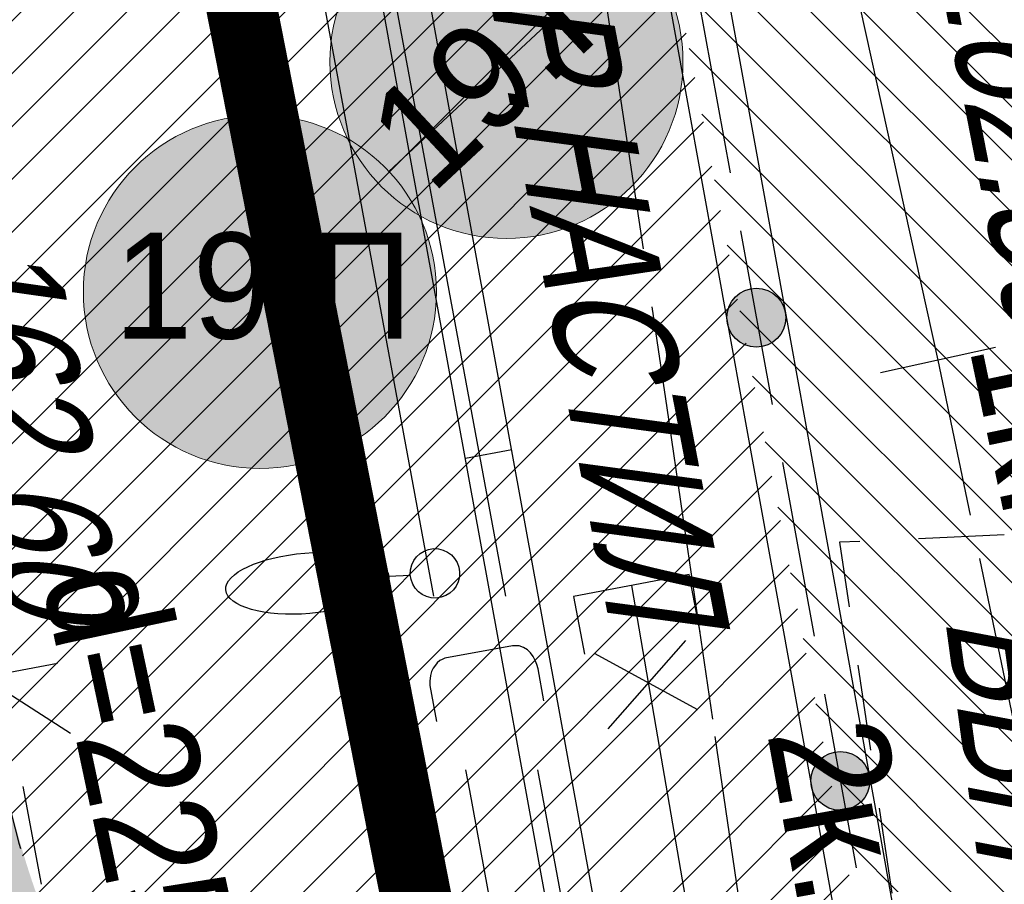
# Model space of a CAD drawing. Header units: millimetres. Extents: x 4385 to 11928, y 17253 to 36963.
# Tile 63 of 256: x 5873 to 5881, y 18497 to 18504. Entities that reach past the tile are written whole.
import ezdxf
from ezdxf.enums import TextEntityAlignment as Align

# ---------------------------------------------------------------- set-up
doc = ezdxf.new("R2010")
doc.units = ezdxf.units.MM
for name, pattern in [('CENTER', [50.800000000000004, 31.75, -6.35, 6.35, -6.35]), ('ГП_Ботаническая_1 и 2 этап$0$ACAD_ISO04W100', [30, 24, -3, 0, -3]), ('ГП_Ботаническая_1 и 2 этап$0$CENTER', [50.800000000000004, 31.75, -6.35, 6.35, -6.35])]:
    doc.linetypes.add(name, pattern=pattern)
for name, color, linetype, lineweight in [('Геоподоснова_34179-21 от 9.08.21$0$Водосток', 7, 'Continuous', 25), ('Геоподоснова_34179-21 от 9.08.21$0$Газопровод', 7, 'Continuous', 25), ('Геоподоснова_34179-21 от 9.08.21$0$Горизонтали', 7, 'Continuous', 25), ('Геоподоснова_34179-21 от 9.08.21$0$Граница улицы', 7, 'Continuous', 25), ('Геоподоснова_34179-21 от 9.08.21$0$Кабель Мосэнерго', 7, 'Continuous', 25), ('Геоподоснова_34179-21 от 9.08.21$0$Канализация самотёчная', 7, 'Continuous', 25), ('Геоподоснова_34179-21 от 9.08.21$0$Ограды', 7, 'Continuous', 25), ('Геоподоснова_34179-21 от 9.08.21$0$Отдельно стоящее дерево', 7, 'Continuous', 25), ('Геоподоснова_34179-21 от 9.08.21$0$Пояснительные подписи', 7, 'Continuous', 25), ('Геоподоснова_34179-21 от 9.08.21$0$Топографические объекты', 7, 'Continuous', 25), ('ГП_Ботаническая_1 и 2 этап$0$ГП_здан_проект_оси', 50, 'ГП_Ботаническая_1 и 2 этап$0$ACAD_ISO04W100', 15), ('ГП_здан_проект_оси', 50, 'CENTER', 0)]:
    doc.layers.add(name, color=color, linetype=linetype, lineweight=lineweight)
for name, color, linetype, lineweight, true_color, transparency in [('ГП_Ботаническая_1 и 2 этап$0$ГП_здан_проект_оси_фон', 7, 'ГП_Ботаническая_1 и 2 этап$0$CENTER', 15, 0xffffff, 0.2), ('ГП_дороги_штриховка_сущ', 7, 'Continuous', 0, 0xc8d0d0, 0.6), ('ГП_здан_проект_оси_фон', 7, 'CENTER', 15, 0xffffff, 0.2), ('ГП_озел_штриховка_сущ', 7, 'Continuous', 0, 0x829556, 0.6), ('ГП_тротуары_штриховка_сущ', 7, 'Continuous', 0, 0xba8573, 0.6)]:
    doc.layers.add(name, color=color, linetype=linetype, lineweight=lineweight, true_color=true_color, transparency=transparency)
doc.layers.add('ГП_граница_аренд_зем_500', color=7, linetype='Continuous', true_color=0x000000)
doc.styles.add('GENERATED_STYLE_1', font='GOTHIC.TTF')
doc.styles.add('Геоподоснова_34179-21 от 9.08.21$0$Style-RUSSIAN_1251', font='RUSSIAN_1251.shx')
doc.styles.add('Геоподоснова_34179-21 от 9.08.21$0$Style-RUSSIAN_1251 I 0.00000', font='RUSSIAN_1251.shx')
doc.styles.add('Геоподоснова_34179-21 от 9.08.21$0$Style-RUSSIAN_1251 I 0.32289', font='RUSSIAN_1251.shx', dxfattribs={"oblique": 18.5})
doc.styles.add('ГП_Ботаническая_1 и 2 этап$0$GENERATED_STYLE_1', font='GOTHIC.TTF')
pattern_1 = [(45, (0, 0), (-0.2245064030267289, 0.2245064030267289), [])]

# ---------------------------------------------------------------- blocks, each defined once
blk = doc.blocks.new('ОСИ номера')
at = {"layer": 'ГП_здан_проект_оси_фон', "linetype": 'Continuous', "ltscale": 0.4}
h = blk.add_hatch(color=256, dxfattribs=at)
h.dxf.hatch_style = 1
edge = h.paths.add_edge_path()
edge.add_arc((0, 0), 1.5, 0, 360)
at = {"layer": 'ГП_здан_проект_оси', "linetype": 'Continuous'}
blk.add_circle((0, 0), 1.5, dxfattribs=at)
at = {"layer": 'ГП_здан_проект_оси', "linetype": 'Continuous', "style": 'GENERATED_STYLE_1', "width": 0.8}
blk.add_attdef('№ДОМА', text='', height=0.9000000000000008, rotation=0.0001692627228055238, dxfattribs=at).set_placement((0.02687147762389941, 0.05340087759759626), align=Align.MIDDLE_CENTER)
blk = doc.blocks.new('Геоподоснова_34179-21 от 9.08.21$0$DEREVO_107')
at = {"layer": 'Геоподоснова_34179-21 от 9.08.21$0$Отдельно стоящее дерево', "color": 7, "linetype": 'Continuous', "lineweight": 25, "flags": 128}
blk.add_lwpolyline([(-0.006736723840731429, 0.2100086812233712), (-0.006719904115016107, 0.3934017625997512)], dxfattribs=at)
at = {"layer": 'Геоподоснова_34179-21 от 9.08.21$0$Отдельно стоящее дерево', "color": 7, "linetype": 'Continuous', "lineweight": 25}
blk.add_arc((-3.637978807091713e-12, 0), 0.2100000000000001, 0, 359.999994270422, dxfattribs=at)
blk.add_ellipse((-0.02549999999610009, 1.08799999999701), major_axis=(-0.01850000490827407, 0.6949999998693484), ratio=0.3698286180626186, dxfattribs=at)
blk = doc.blocks.new('Геоподоснова_34179-21 от 9.08.21$0$msdElementTypeLineString_55')
at = {"layer": 'Геоподоснова_34179-21 от 9.08.21$0$Граница улицы', "color": 7, "linetype": 'Continuous', "lineweight": 25, "flags": 128}
blk.add_lwpolyline([(0.3917953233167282, 6.22079402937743), (0.458208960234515, 5.898231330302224), (0.5527190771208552, 5.531664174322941), (0.5669617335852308, 5.486020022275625)], dxfattribs=at)
blk = doc.blocks.new('Геоподоснова_34179-21 от 9.08.21$0$msdElementTypeLineString_115')
at = {"layer": 'Геоподоснова_34179-21 от 9.08.21$0$Ограды', "color": 7, "linetype": 'Continuous', "lineweight": 25}
for p, q in [((5.279712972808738, 12.44124462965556), (4.561339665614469, 16.37620838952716)), ((4.886216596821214, 12.36940729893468), (4.167843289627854, 16.30437105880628)), ((5.998086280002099, 8.506280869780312), (5.279712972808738, 12.44124462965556)), ((5.604589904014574, 8.43444353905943), (4.886216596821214, 12.36940729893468)), ((5.872370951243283, 9.194899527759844), (5.478874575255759, 9.123062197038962)), ((6.716459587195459, 4.571317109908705), (5.998086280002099, 8.506280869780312)), ((6.322963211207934, 4.499479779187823), (5.604589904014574, 8.43444353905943))]:
    blk.add_line(p, q, dxfattribs=at)
blk = doc.blocks.new('Геоподоснова_34179-21 от 9.08.21$0$msdElementTypeShape_4')
at = {"layer": 'Геоподоснова_34179-21 от 9.08.21$0$Топографические объекты', "color": 7, "linetype": 'Continuous', "lineweight": 25}
for p, q in [((1.401806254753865, 6.331185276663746), (0.6736507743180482, 6.297501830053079)), ((2.657414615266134, 5.005868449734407), (2.559569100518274, 5.728205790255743)), ((0.157138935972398, 5.222508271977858), (0.2650157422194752, 4.501600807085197)), ((2.822375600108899, 3.788056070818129), (2.724530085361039, 4.510393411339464)), ((0.3390120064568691, 4.007106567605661), (0.4468888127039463, 3.286199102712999)), ((2.987336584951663, 2.570243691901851), (2.889491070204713, 3.292581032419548)), ((0.5208850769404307, 2.791704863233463), (0.6287618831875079, 2.070797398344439)), ((3.152297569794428, 1.352431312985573), (3.054452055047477, 2.07476865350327)), ((0.7027581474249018, 1.576303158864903), (0.810634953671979, 0.8553956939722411)), ((0.8846312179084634, 0.3609014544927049), (0.938569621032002, 0.0004477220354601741)), ((1.789737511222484, 0.1514991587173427), (2.507457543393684, 0.2788684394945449)), ((0.938569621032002, 0.0004477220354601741), (1.297429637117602, 0.06413236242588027))]:
    blk.add_line(p, q, dxfattribs=at)
at = {"layer": 'Геоподоснова_34179-21 от 9.08.21$0$Топографические объекты', "color": 7, "linetype": 'Continuous', "lineweight": 25, "flags": 128}
for points in [[(2.49245363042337, 6.223680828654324), (2.471190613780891, 6.380653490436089), (1.901272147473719, 6.354289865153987)], [(0.1741848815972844, 6.274397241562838), (0.0009332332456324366, 6.266382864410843), (0.08314267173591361, 5.717002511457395)], [(2.999765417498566, 0.3662352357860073), (3.279168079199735, 0.4158190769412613), (3.219413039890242, 0.8569562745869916)]]:
    blk.add_lwpolyline(points, dxfattribs=at)
blk = doc.blocks.new('Геоподоснова_34179-21 от 9.08.21$0$msdElementTypeLineString_118')
at = {"layer": 'Геоподоснова_34179-21 от 9.08.21$0$Ограды', "linetype": 'Continuous', "lineweight": 25}
h = blk.add_hatch(color=7, dxfattribs=at)
edge = h.paths.add_edge_path()
edge.add_arc((32.7640148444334, 10.71038541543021), 0.2500000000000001, 0, 360)
h = blk.add_hatch(color=7, dxfattribs=at)
edge = h.paths.add_edge_path()
edge.add_arc((33.47779860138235, 6.77458654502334), 0.2500000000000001, 0, 360)
at = {"layer": 'Геоподоснова_34179-21 от 9.08.21$0$Ограды', "color": 7, "linetype": 'Continuous', "lineweight": 25}
for p, q in [((32.27328851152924, 13.41624713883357), (32.54095742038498, 11.94032256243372)), ((32.5182041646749, 13.46676839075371), (32.69665010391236, 12.48281867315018)), ((32.02837285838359, 13.36572588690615), (32.20681879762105, 12.38177616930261)), ((32.69665010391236, 12.48281867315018), (32.87509604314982, 11.49886895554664)), ((32.20681879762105, 12.38177616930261), (32.38526473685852, 11.39782645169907)), ((32.87509604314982, 11.49886895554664), (33.05354198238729, 10.5149192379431)), ((32.38526473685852, 11.39782645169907), (32.56371067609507, 10.41387673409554)), ((32.63018039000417, 11.44834770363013), (32.89784929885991, 9.972423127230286)), ((33.05354198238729, 10.5149192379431), (33.23198792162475, 9.530969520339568)), ((32.56371067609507, 10.41387673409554), (32.74215661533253, 9.429927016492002)), ((32.98707226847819, 9.480448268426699), (33.25474117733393, 8.00452369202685)), ((33.23198792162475, 9.530969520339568), (33.4104338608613, 8.547019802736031)), ((32.74215661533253, 9.429927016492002), (32.92060255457, 8.445977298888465)), ((33.4104338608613, 8.547019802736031), (33.58887980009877, 7.563070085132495)), ((32.92060255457, 8.445977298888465), (33.09904849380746, 7.462027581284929)), ((33.58887980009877, 7.563070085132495), (33.76732573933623, 6.579120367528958)), ((33.09904849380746, 7.462027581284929), (33.27749443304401, 6.478077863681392)), ((33.34396414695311, 7.512548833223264), (33.61163305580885, 6.036624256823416)), ((33.76732573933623, 6.579120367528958), (33.94577167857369, 5.595170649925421)), ((33.27749443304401, 6.478077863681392), (33.45594037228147, 5.494128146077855))]:
    blk.add_line(p, q, dxfattribs=at)
for centre in [(32.7640148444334, 10.71038541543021), (32.7640148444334, 10.71038541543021), (33.47779860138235, 6.77458654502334), (33.47779860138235, 6.77458654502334)]:
    blk.add_circle(centre, 0.2500000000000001, dxfattribs=at)
blk = doc.blocks.new('Геоподоснова_34179-21 от 9.08.21$0$msdElementTypeLineString_186')
at = {"layer": 'Геоподоснова_34179-21 от 9.08.21$0$Водосток', "color": 30, "linetype": 'Continuous', "lineweight": 25}
blk.add_line((0.0005033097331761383, 55.46805487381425), (1.557829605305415, 47.0502427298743), dxfattribs=at)
blk = doc.blocks.new('Геоподоснова_34179-21 от 9.08.21$0$msdElementTypeLineString_187')
at = {"layer": 'Геоподоснова_34179-21 от 9.08.21$0$Водосток', "color": 30, "linetype": 'Continuous', "lineweight": 25}
blk.add_line((0.0001218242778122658, 55.30840858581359), (1.533607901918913, 47.01945991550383), dxfattribs=at)
blk = doc.blocks.new('Геоподоснова_34179-21 от 9.08.21$0$msdElementTypeMultiLine_31')
at = {"layer": 'Геоподоснова_34179-21 от 9.08.21$0$Водосток', "color": 30, "linetype": 'Continuous', "lineweight": 25}
for name, p in [('Геоподоснова_34179-21 от 9.08.21$0$msdElementTypeLineString_186', (0.7600000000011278, 0.4510000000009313)), ('Геоподоснова_34179-21 от 9.08.21$0$msdElementTypeLineString_187', (0.1739999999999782, 0.4819999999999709))]:
    blk.add_blockref(name, p, dxfattribs=at)
blk = doc.blocks.new('Геоподоснова_34179-21 от 9.08.21$0$ZAGLUS')
at = {"layer": 'Геоподоснова_34179-21 от 9.08.21$0$Газопровод', "color": 16, "linetype": 'Continuous', "lineweight": 25, "flags": 128}
blk.add_lwpolyline([(0.4999522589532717, -0.499508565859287), (0.4997304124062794, 0.0002218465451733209), (-0.5007130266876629, -3.61820166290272e-05), (-0.5004911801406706, -0.4997665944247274)], dxfattribs=at)
blk = doc.blocks.new('Геоподоснова_34179-21 от 9.08.21$0$msdElementTypeLineString_195')
at = {"layer": 'Геоподоснова_34179-21 от 9.08.21$0$Канализация самотёчная', "color": 16, "linetype": 'Continuous', "lineweight": 25}
for p, q in [((1.118599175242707e-05, 3.134999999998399), (0.1574980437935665, 2.304410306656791)), ((0.4369321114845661, 0.8306679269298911), (0.5944189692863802, 7.823358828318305e-05))]:
    blk.add_line(p, q, dxfattribs=at)
blk = doc.blocks.new('Геоподоснова_34179-21 от 9.08.21$0$msdElementTypeLineString_196')
at = {"layer": 'Геоподоснова_34179-21 от 9.08.21$0$Канализация самотёчная', "color": 16, "linetype": 'Continuous', "lineweight": 25}
for p, q in [((1.237551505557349, 2.381346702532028), (0.2643829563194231, 2.196825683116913)), ((0.6112036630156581, 2.262585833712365), (1.349430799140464, 1.79129246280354)), ((0.8451418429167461, 2.113236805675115), (0.3761287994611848, 1.607475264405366))]:
    blk.add_line(p, q, dxfattribs=at)
blk = doc.blocks.new('Геоподоснова_34179-21 от 9.08.21$0$msdElementTypeMultiLine_37')
at = {"layer": 'Геоподоснова_34179-21 от 9.08.21$0$Канализация самотёчная', "color": 16, "linetype": 'Continuous', "lineweight": 25}
for name, p in [('Геоподоснова_34179-21 от 9.08.21$0$msdElementTypeLineString_195', (0.5060000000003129, 0.5060000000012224)), ('Геоподоснова_34179-21 от 9.08.21$0$msdElementTypeLineString_196', (0, 0))]:
    blk.add_blockref(name, p, dxfattribs=at)
blk = doc.blocks.new('Геоподоснова_34179-21 от 9.08.21$0$msdElementTypeLineString_197')
at = {"layer": 'Геоподоснова_34179-21 от 9.08.21$0$Газопровод', "color": 1, "linetype": 'Continuous', "lineweight": 25}
for p, q in [((0.8667466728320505, 1.327382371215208), (0.2054681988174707, 0.5764257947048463)), ((0.9704205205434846, 0.7364037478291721), (0.09331911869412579, 1.216680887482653))]:
    blk.add_line(p, q, dxfattribs=at)
blk = doc.blocks.new('Геоподоснова_34179-21 от 9.08.21$0$msdElementTypeLineString_198')
at = {"layer": 'Геоподоснова_34179-21 от 9.08.21$0$Газопровод', "color": 16, "linetype": 'Continuous', "lineweight": 25}
blk.add_line((0.5, 1.886999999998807), (0.7384173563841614, 0.5008001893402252), dxfattribs=at)
blk = doc.blocks.new('Геоподоснова_34179-21 от 9.08.21$0$msdElementTypeMultiLine_38')
at = {"layer": 'Геоподоснова_34179-21 от 9.08.21$0$Газопровод', "color": 16, "linetype": 'Continuous', "lineweight": 25}
blk.add_blockref('Геоподоснова_34179-21 от 9.08.21$0$msdElementTypeLineString_198', (0, 0), dxfattribs=at)
at = {"layer": 'Геоподоснова_34179-21 от 9.08.21$0$Газопровод', "color": 1, "linetype": 'Continuous', "lineweight": 25}
blk.add_blockref('Геоподоснова_34179-21 от 9.08.21$0$msdElementTypeLineString_197', (0.0930000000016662, 0.0930000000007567), dxfattribs=at)
blk = doc.blocks.new('Геоподоснова_34179-21 от 9.08.21$0$msdElementTypeLineString_201')
at = {"layer": 'Геоподоснова_34179-21 от 9.08.21$0$Водосток', "color": 30, "linetype": 'Continuous', "lineweight": 25}
for p, q in [((2.531742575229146e-05, 2.207999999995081), (0.1273670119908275, 1.519680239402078)), ((0.4002420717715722, 0.04470932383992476), (0.4085028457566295, 5.738174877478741e-05))]:
    blk.add_line(p, q, dxfattribs=at)
blk = doc.blocks.new('Геоподоснова_34179-21 от 9.08.21$0$msdElementTypeLineString_202')
at = {"layer": 'Геоподоснова_34179-21 от 9.08.21$0$Водосток', "color": 30, "linetype": 'Continuous', "lineweight": 25}
for p, q in [((0.0008437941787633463, 2.336999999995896), (0.1281854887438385, 1.648680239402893)), ((0.4010605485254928, 0.1737093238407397), (0.4331222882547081, 0.0004060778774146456))]:
    blk.add_line(p, q, dxfattribs=at)
blk = doc.blocks.new('Геоподоснова_34179-21 от 9.08.21$0$msdElementTypeMultiLine_40')
at = {"layer": 'Геоподоснова_34179-21 от 9.08.21$0$Водосток', "color": 30, "linetype": 'Continuous', "lineweight": 25, "flags": 128}
blk.add_lwpolyline([(1.228751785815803, 1.162700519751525), (1.178249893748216, 1.435678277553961), (1.168898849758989, 1.473613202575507), (1.15670575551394, 1.501689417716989), (1.137914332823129, 1.54021106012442), (1.113190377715, 1.572968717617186), (1.087880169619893, 1.596284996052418), (1.053964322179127, 1.615675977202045), (1.018627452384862, 1.630137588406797), (0.9903063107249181, 1.631897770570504), (0.9624025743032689, 1.631401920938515), (0.3871859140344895, 1.524984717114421), (0.3632073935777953, 1.515882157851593), (0.3441577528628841, 1.505358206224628), (0.3218487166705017, 1.487231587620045), (0.3067242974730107, 1.468100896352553), (0.2883404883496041, 1.441367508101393), (0.2726298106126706, 1.412795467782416), (0.2649384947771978, 1.378707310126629), (0.2574956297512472, 1.330665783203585), (0.2596620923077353, 1.293734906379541), (0.3160071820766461, 0.989172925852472)], dxfattribs=at)
at = {"layer": 'Геоподоснова_34179-21 от 9.08.21$0$Водосток', "color": 30, "linetype": 'Continuous', "lineweight": 25}
for name, p in [('Геоподоснова_34179-21 от 9.08.21$0$msdElementTypeLineString_202', (0.1620000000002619, 0.4029999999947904)), ('Геоподоснова_34179-21 от 9.08.21$0$msdElementTypeLineString_201', (0.7730000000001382, 0.5319999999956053))]:
    blk.add_blockref(name, p, dxfattribs=at)
blk = doc.blocks.new('Геоподоснова_34179-21 от 9.08.21$0$msdElementTypeLineString_356')
at = {"layer": 'Геоподоснова_34179-21 от 9.08.21$0$Водосток', "color": 30, "linetype": 'Continuous', "lineweight": 25}
blk.add_line((11.53768518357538, 17.53221875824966), (14.78102531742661, 0.000999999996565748), dxfattribs=at)
blk = doc.blocks.new('Геоподоснова_34179-21 от 9.08.21$0$msdElementTypeLineString_357')
at = {"layer": 'Геоподоснова_34179-21 от 9.08.21$0$Водосток', "color": 30, "linetype": 'Continuous', "lineweight": 25}
blk.add_line((11.53312443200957, 17.47481032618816), (14.76584379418, 0.000999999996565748), dxfattribs=at)
blk = doc.blocks.new('Геоподоснова_34179-21 от 9.08.21$0$msdElementTypeMultiLine_179')
at = {"layer": 'Геоподоснова_34179-21 от 9.08.21$0$Водосток', "color": 30, "linetype": 'Continuous', "lineweight": 25}
for name, p in [('Геоподоснова_34179-21 от 9.08.21$0$msdElementTypeLineString_356', (0.7640000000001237, 0.467000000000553)), ('Геоподоснова_34179-21 от 9.08.21$0$msdElementTypeLineString_357', (0.168999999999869, 0.467000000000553))]:
    blk.add_blockref(name, p, dxfattribs=at)
blk = doc.blocks.new('Геоподоснова_34179-21 от 9.08.21$0$msdElementTypeLineString_439')
at = {"layer": 'Геоподоснова_34179-21 от 9.08.21$0$Кабель Мосэнерго', "color": 7, "linetype": 'Continuous', "lineweight": 25}
blk.add_line((7.484238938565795, 1.607808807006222), (6.507761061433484, 1.392191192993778), dxfattribs=at)
blk = doc.blocks.new('Геоподоснова_34179-21 от 9.08.21$0$msdElementTypeMultiLine_246')
at = {"layer": 'Геоподоснова_34179-21 от 9.08.21$0$Кабель Мосэнерго', "color": 7, "linetype": 'Continuous', "lineweight": 25, "flags": 128}
blk.add_lwpolyline([(6.996000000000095, 1.5), (1.5, 26.38999999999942)], dxfattribs=at)
at = {"layer": 'Геоподоснова_34179-21 от 9.08.21$0$Кабель Мосэнерго', "color": 7, "linetype": 'Continuous', "lineweight": 25}
blk.add_blockref('Геоподоснова_34179-21 от 9.08.21$0$msdElementTypeLineString_439', (0, 0), dxfattribs=at)
blk = doc.blocks.new('Геоподоснова_34179-21 от 9.08.21$0$msdElementTypeLineString_529')
at = {"layer": 'Геоподоснова_34179-21 от 9.08.21$0$Газопровод', "color": 16, "linetype": 'Continuous', "lineweight": 25}
blk.add_line((0.5004173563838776, 56.21780018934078), (0.8003601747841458, 54.47388068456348), dxfattribs=at)
blk = doc.blocks.new('Геоподоснова_34179-21 от 9.08.21$0$msdElementTypeMultiLine_324')
at = {"layer": 'Геоподоснова_34179-21 от 9.08.21$0$Газопровод', "color": 16, "linetype": 'Continuous', "lineweight": 25}
blk.add_blockref('Геоподоснова_34179-21 от 9.08.21$0$msdElementTypeLineString_529', (0, 0), dxfattribs=at)
blk = doc.blocks.new('Геоподоснова_34179-21 от 9.08.21')
at = {"layer": 'Геоподоснова_34179-21 от 9.08.21$0$Кабель Мосэнерго', "color": 10, "linetype": 'Continuous', "lineweight": 25}
for p, q in [((5877.403913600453, 18505.80496491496), (5877.93645585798, 18502.26501283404)), ((5878.010837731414, 18501.77057645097), (5878.14, 18500.912)), ((5880.720214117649, 18500), (5880.444, 18501.319)), ((5878.14, 18500.912), (5878.273056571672, 18500)), ((5878.273056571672, 18500), (5878.52569881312, 18498.26833262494)), ((5881.156, 18497.919), (5880.797309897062, 18499.63184599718)), ((5878.547181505, 18498.12108536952), (5878.825014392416, 18496.21592598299))]:
    blk.add_line(p, q, dxfattribs=at)
at = {"layer": 'Геоподоснова_34179-21 от 9.08.21$0$Водосток', "color": 30, "linetype": 'Continuous', "lineweight": 25}
for name, p in [('Геоподоснова_34179-21 от 9.08.21$0$msdElementTypeMultiLine_179', (5861.094, 18499.532)), ('Геоподоснова_34179-21 от 9.08.21$0$msdElementTypeMultiLine_40', (5875.866, 18497.26000000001)), ('Геоподоснова_34179-21 от 9.08.21$0$msdElementTypeMultiLine_31', (5876.287, 18441.873))]:
    blk.add_blockref(name, p, dxfattribs=at)
at = {"layer": 'Геоподоснова_34179-21 от 9.08.21$0$Газопровод', "color": 16, "linetype": 'Continuous', "lineweight": 25, "xscale": 0.9999989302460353, "yscale": 0.9999989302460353, "zscale": 0.9999989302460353, "rotation": 10.69986649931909}
blk.add_blockref('Геоподоснова_34179-21 от 9.08.21$0$ZAGLUS', (5877.838, 18499.404), dxfattribs=at)
at = {"layer": 'Геоподоснова_34179-21 от 9.08.21$0$Газопровод', "color": 1, "linetype": 'Continuous', "lineweight": 25}
for name, p in [('Геоподоснова_34179-21 от 9.08.21$0$msdElementTypeMultiLine_38', (5877.338, 18497.517)), ('Геоподоснова_34179-21 от 9.08.21$0$msdElementTypeMultiLine_324', (5877.576, 18441.8))]:
    blk.add_blockref(name, p, dxfattribs=at)
at = {"layer": 'Геоподоснова_34179-21 от 9.08.21$0$Граница улицы', "color": 7, "linetype": 'Continuous', "lineweight": 25}
blk.add_blockref('Геоподоснова_34179-21 от 9.08.21$0$msdElementTypeLineString_55', (5872.079, 18491.682), dxfattribs=at)
at = {"layer": 'Геоподоснова_34179-21 от 9.08.21$0$Кабель Мосэнерго', "color": 7, "linetype": 'Continuous', "lineweight": 25}
blk.add_blockref('Геоподоснова_34179-21 от 9.08.21$0$msdElementTypeMultiLine_246', (5873.448, 18499.819), dxfattribs=at)
at = {"layer": 'Геоподоснова_34179-21 от 9.08.21$0$Канализация самотёчная', "color": 16, "linetype": 'Continuous', "lineweight": 25}
blk.add_blockref('Геоподоснова_34179-21 от 9.08.21$0$msdElementTypeMultiLine_37', (5871.722, 18496.359), dxfattribs=at)
at = {"layer": 'Геоподоснова_34179-21 от 9.08.21$0$Ограды', "color": 7, "linetype": 'Continuous', "lineweight": 25}
for name, p in [('Геоподоснова_34179-21 от 9.08.21$0$msdElementTypeLineString_118', (5846.135, 18490.969)), ('Геоподоснова_34179-21 от 9.08.21$0$msdElementTypeLineString_115', (5870.948, 18491.36))]:
    blk.add_blockref(name, p, dxfattribs=at)
at = {"layer": 'Геоподоснова_34179-21 от 9.08.21$0$Отдельно стоящее дерево', "color": 7, "linetype": 'Continuous', "lineweight": 25, "rotation": 93.13268775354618}
blk.add_blockref('Геоподоснова_34179-21 от 9.08.21$0$DEREVO_107', (5876.168000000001, 18499.507), dxfattribs=at)
at = {"layer": 'Геоподоснова_34179-21 от 9.08.21$0$Топографические объекты', "color": 7, "linetype": 'Continuous', "lineweight": 25}
blk.add_blockref('Геоподоснова_34179-21 от 9.08.21$0$msdElementTypeShape_4', (5879.604, 18493.504), dxfattribs=at)
at = {"layer": 'Геоподоснова_34179-21 от 9.08.21$0$Горизонтали', "color": 7, "linetype": 'Continuous', "lineweight": 25, "style": 'Геоподоснова_34179-21 от 9.08.21$0$Style-RUSSIAN_1251 I 0.32289', "oblique": 18.5}
for s, height, rotation, width, p in [('162.59', 0.999996, 281.0525583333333, 0.8000012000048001, (5880.427831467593, 18504.71173478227)), ('162.60', 0.9999959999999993, 280.4719873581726, 0.7999951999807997, (5871.929998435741, 18502.33491513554))]:
    blk.add_text(s, height=height, rotation=rotation, dxfattribs=dict(at, width=width)).set_placement(p)
at = {"layer": 'Геоподоснова_34179-21 от 9.08.21$0$Кабель Мосэнерго', "color": 10, "linetype": 'Continuous', "lineweight": 25}
for s, height, rotation, style, width, p in [('1к.', 1, 281.8274954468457, 'Геоподоснова_34179-21 от 9.08.21$0$Style-RUSSIAN_1251 I 0.00000', 0.9, (5880.704883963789, 18501.43445956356)), ('2к.', 1.000002, 280.333225, 'Геоподоснова_34179-21 от 9.08.21$0$Style-RUSSIAN_1251', 0.8999982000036, (5878.99, 18498.153))]:
    blk.add_text(s, height=height, rotation=rotation, dxfattribs=dict(at, style=style, width=width)).set_placement(p)
at = {"layer": 'Геоподоснова_34179-21 от 9.08.21$0$Канализация самотёчная', "color": 16, "linetype": 'Continuous', "lineweight": 25, "style": 'Геоподоснова_34179-21 от 9.08.21$0$Style-RUSSIAN_1251', "width": 0.8999982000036}
blk.add_text('d=225пнд.', height=1.000002, rotation=282.001025, dxfattribs=at).set_placement((5872.824338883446, 18499.47000545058))
at = {"layer": 'Геоподоснова_34179-21 от 9.08.21$0$Пояснительные подписи', "color": 7, "linetype": 'Continuous', "lineweight": 25, "style": 'Геоподоснова_34179-21 от 9.08.21$0$Style-RUSSIAN_1251 I 0.32289', "oblique": 18.49999999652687}
for s, height, rotation, width, p in [('ДЕР.НАСТИЛ', 0.9999999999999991, 280.8443192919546, 0.7999999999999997, (5876.364008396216, 18505.79654545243)), ('БЫТОВКА', 1, 277.7141512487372, 0.7999999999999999, (5880.500860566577, 18499.13626974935))]:
    blk.add_text(s, height=height, rotation=rotation, dxfattribs=dict(at, width=width)).set_placement(p)
blk = doc.blocks.new('ГП_Ботаническая_1 и 2 этап$0$ОСИ номера')
at = {"layer": 'ГП_Ботаническая_1 и 2 этап$0$ГП_здан_проект_оси_фон', "linetype": 'Continuous', "ltscale": 0.4}
h = blk.add_hatch(color=256, dxfattribs=at)
h.dxf.hatch_style = 1
edge = h.paths.add_edge_path()
edge.add_arc((0, 0), 1.5, 0, 360)
at = {"layer": 'ГП_Ботаническая_1 и 2 этап$0$ГП_здан_проект_оси', "linetype": 'Continuous'}
blk.add_circle((0, 0), 1.5, dxfattribs=at)
at = {"layer": 'ГП_Ботаническая_1 и 2 этап$0$ГП_здан_проект_оси', "linetype": 'Continuous', "style": 'ГП_Ботаническая_1 и 2 этап$0$GENERATED_STYLE_1'}
blk.add_attdef('№ДОМА', text='', height=0.9000000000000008, rotation=0.0001692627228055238, dxfattribs=at).set_placement((0.02687147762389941, 0.05340087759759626), align=Align.MIDDLE_CENTER)
blk = doc.blocks.new('ГП_Ботаническая_1 и 2 этап')
at = {"layer": 'ГП_Ботаническая_1 и 2 этап$0$ГП_здан_проект_оси'}
blk.add_line((5875.77747673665, 18502.92098183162), (5992.297997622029, 18611.59710708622), dxfattribs=at)
blk.add_blockref('ГП_Ботаническая_1 и 2 этап$0$ОСИ номера', (5874.680535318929, 18501.8978887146), dxfattribs=at).add_auto_attribs({'№ДОМА': '19.П'})

msp = doc.modelspace()

# ---------------------------------------------------------------- block references
msp.add_blockref('ГП_Ботаническая_1 и 2 этап', (0, 0))

# ---------------------------------------------------------------- next in the draw order: hatches: boundary and pattern name
at = {"layer": 'ГП_дороги_штриховка_сущ'}
h = msp.add_hatch(color=256, dxfattribs=at)
h.dxf.hatch_style = 1
edge = h.paths.add_edge_path()
edge.add_line((5925.766007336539, 18433.85471801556), (5941.944407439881, 18436.97250290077))
edge.add_line((5941.944407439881, 18436.97250290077), (5953.857090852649, 18439.64603199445))
edge.add_line((5953.857090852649, 18439.64603199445), (5952.850224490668, 18448.59530455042))
edge.add_line((5952.850224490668, 18448.59530455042), (5934.390615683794, 18444.91647354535))
edge.add_line((5934.390615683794, 18444.91647354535), (5923.776611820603, 18442.89234689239))
edge.add_line((5923.776611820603, 18442.89234689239), (5913.765417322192, 18440.87074801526))
edge.add_arc((6024.750544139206, 17851.7011360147), 599.5319258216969, 100.6681070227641, 101.5278222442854)
edge.add_line((5904.937834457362, 18439.13917077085), (5895.220814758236, 18437.0543672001))
edge.add_arc((5892.782008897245, 18446.91869997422), 10.16134022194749, 258.729008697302, 283.8870294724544, ccw=False)
edge.add_arc((5892.507028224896, 18446.21902337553), 9.422350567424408, 228.1226072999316, 259.5373355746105, ccw=False)
edge.add_arc((5892.852871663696, 18446.80383196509), 10.08952334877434, 191.3977827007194, 228.8771976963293, ccw=False)
edge.add_line((5882.96232559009, 18444.80994636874), (5882.853695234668, 18445.35738225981))
edge.add_line((5882.853695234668, 18445.35738225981), (5880.703917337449, 18455.60106800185))
edge.add_line((5880.703917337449, 18455.60106800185), (5876.365058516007, 18478.05646172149))
edge.add_arc((5883.236338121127, 18479.41021967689), 7.003366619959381, 102.0895942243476, 191.1454913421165, ccw=False)
edge.add_line((5881.769546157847, 18486.25826066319), (5885.610682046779, 18487.02475361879))
edge.add_line((5885.610682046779, 18487.02475361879), (5884.57588426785, 18492.32745456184))
edge.add_line((5884.57588426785, 18492.32745456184), (5880.724882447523, 18491.73095276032))
edge.add_arc((5879.837388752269, 18497.31752650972), 5.656628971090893, 253.3212501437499, 279.0266847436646, ccw=False)
edge.add_arc((5879.96804869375, 18499.31251207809), 7.618332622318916, 187.5256953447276, 256.6880460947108, ccw=False)
edge.add_line((5872.415338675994, 18498.31473287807), (5871.095410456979, 18505.1738638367))
edge.add_line((5871.095410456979, 18505.1738638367), (5870.760178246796, 18506.85724349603))
edge.add_line((5870.760178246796, 18506.85724349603), (5869.69800406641, 18512.37693141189))
edge.add_line((5869.69800406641, 18512.37693141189), (5868.24794000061, 18519.80574001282))
edge.add_line((5868.24794000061, 18519.80574001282), (5866.912738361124, 18526.80066644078))
edge.add_line((5866.912738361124, 18526.80066644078), (5865.765081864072, 18532.81307121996))
edge.add_line((5865.765081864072, 18532.81307121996), (5864.661229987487, 18538.59598998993))
edge.add_line((5864.661229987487, 18538.59598998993), (5864.202, 18540.87))
edge.add_line((5864.202, 18540.87), (5863.494711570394, 18545.37216794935))
edge.add_line((5863.494711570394, 18545.37216794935), (5863.315800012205, 18545.34371999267))
edge.add_line((5863.315800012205, 18545.34371999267), (5861.850994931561, 18553.05291139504))
edge.add_line((5861.850994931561, 18553.05291139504), (5861.149059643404, 18556.72740920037))
edge.add_line((5861.149059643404, 18556.72740920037), (5860.107098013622, 18562.17003480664))
edge.add_line((5860.107098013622, 18562.17003480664), (5859.425512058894, 18565.73025916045))
edge.add_line((5859.425512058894, 18565.73025916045), (5858.515096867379, 18570.47691046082))
edge.add_line((5858.515096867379, 18570.47691046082), (5857.596795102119, 18575.22204371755))
edge.add_line((5857.596795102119, 18575.22204371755), (5848.554342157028, 18573.25136574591))
edge.add_line((5848.554342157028, 18573.25136574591), (5849.501822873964, 18568.47746310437))
edge.add_line((5849.501822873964, 18568.47746310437), (5850.898639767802, 18561.31184942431))
edge.add_line((5850.898639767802, 18561.31184942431), (5851.94941743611, 18555.82783771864))
edge.add_line((5851.94941743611, 18555.82783771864), (5853.772143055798, 18546.31502741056))
edge.add_line((5853.772143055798, 18546.31502741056), (5855.078385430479, 18540.22973787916))
edge.add_line((5855.078385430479, 18540.22973787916), (5856.364847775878, 18533.98039272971))
edge.add_line((5856.364847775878, 18533.98039272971), (5857.602739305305, 18527.57105672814))
edge.add_line((5857.602739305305, 18527.57105672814), (5860.173226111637, 18514.26204367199))
edge.add_line((5860.173226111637, 18514.26204367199), (5861.260577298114, 18508.63214918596))
edge.add_line((5861.260577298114, 18508.63214918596), (5867.474117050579, 18476.42769033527))
edge.add_line((5867.474117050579, 18476.42769033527), (5871.803417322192, 18453.89274801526))
edge.add_line((5871.803417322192, 18453.89274801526), (5874.128417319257, 18441.59074803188))
edge.add_arc((5866.633638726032, 18439.79263218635), 7.70745916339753, -71.14644429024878, 13.491171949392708, ccw=False)
edge.add_line((5869.124307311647, 18432.4986965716), (5871.447177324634, 18422.92545802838))
edge.add_arc((5869.26949173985, 18415.81636899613), 7.435150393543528, 51.976444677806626, 72.96890907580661, ccw=False)
edge.add_line((5873.849435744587, 18421.67346505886), (5887.341245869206, 18424.70333949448))
edge.add_arc((5895.499807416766, 18415.12954127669), 12.57854279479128, 101.5761078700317, 130.4368411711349, ccw=False)
edge.add_line((5892.975678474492, 18427.45222409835), (5897.67861671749, 18428.41555511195))
edge.add_line((5897.67861671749, 18428.41555511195), (5906.564645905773, 18430.17322645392))
edge.add_arc((6084.692591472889, 17553.03520257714), 895.0422771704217, 100.22785601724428, 101.47943712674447, ccw=False)
at = {"layer": 'ГП_озел_штриховка_сущ'}
h = msp.add_hatch(dxfattribs=at)
h.set_pattern_fill('ANSI31', color=256, scale=0.1)
h.set_pattern_definition(pattern_1)
h.paths.add_polyline_path([(5902.584131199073, 18448.04582625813), (5903.805560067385, 18441.82137999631), (5922.606469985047, 18445.51070000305), (5934.69505489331, 18448.02647352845), (5951.702, 18451.333), (5954.182651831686, 18451.81525972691), (5952.934824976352, 18458.09075304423)])
edge = h.paths.add_edge_path()
edge.add_line((5900.209603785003, 18448.75172832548), (5901.643, 18441.364))
edge.add_line((5901.643, 18441.364), (5896.222232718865, 18440.13665647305))
edge.add_arc((5895.780581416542, 18442.08728307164), 2.000000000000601, 190.8753704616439, 282.75753207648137, ccw=False)
edge.add_line((5893.816501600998, 18441.70993644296), (5886.891000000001, 18477.757))
edge.add_line((5886.891000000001, 18477.757), (5887.390029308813, 18477.84868940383))
edge.add_line((5887.390029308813, 18477.84868940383), (5893.329999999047, 18447.41000000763))
edge.add_line((5893.329999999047, 18447.41000000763), (5900.209603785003, 18448.75172832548))
edge = h.paths.add_edge_path()
edge.add_line((5882.844277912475, 18445.34763424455), (5889.481909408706, 18446.85143721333))
edge.add_line((5889.481909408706, 18446.85143721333), (5885.703216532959, 18466.31148506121))
edge.add_line((5885.703216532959, 18466.31148506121), (5882.738339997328, 18481.6154117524))
edge.add_line((5882.738339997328, 18481.6154117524), (5881.942272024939, 18486.2501951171))
edge.add_arc((5883.260368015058, 18479.34855317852), 7.02638160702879, 100.8123143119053, 190.6773868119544)
edge.add_line((5876.355641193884, 18478.04671370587), (5880.694500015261, 18455.59131998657))
edge.add_line((5880.694500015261, 18455.59131998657), (5882.844277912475, 18445.34763424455))
h.paths.add_polyline_path([(6035.023740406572, 18508.02686111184), (6039.213202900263, 18503.57388318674), (6057.801, 18521.457), (6053.794568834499, 18525.67355644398)])
h.paths.add_polyline_path([(6033.060823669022, 18497.65474624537), (6028.821727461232, 18502.19626960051), (6016.611617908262, 18490.7173897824), (6020.90129093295, 18485.95619244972)])
h = msp.add_hatch(dxfattribs=at)
h.set_pattern_fill('ANSI31', color=256, scale=0.1)
h.set_pattern_definition(pattern_1)
edge = h.paths.add_edge_path()
edge.add_line((5876.007719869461, 18515.96081952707), (5873.292148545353, 18513.42807095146))
edge.add_arc((5878.786844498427, 18507.58014083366), 8.024336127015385, 133.2162607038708, 188.7367865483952)
edge.add_line((5870.855618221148, 18506.36128070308), (5872.468895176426, 18497.90914218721))
edge.add_arc((5879.959734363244, 18499.30306165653), 7.619428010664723, 190.5412165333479, 275.5624939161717)
edge.add_line((5880.698296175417, 18491.71951303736), (5876.007719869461, 18515.96081952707))
at = {"layer": 'ГП_тротуары_штриховка_сущ'}
h = msp.add_hatch(dxfattribs=at)
h.set_pattern_fill('ANSI31', color=256, scale=0.1, angle=90)
h.set_pattern_definition([(135, (0, 0), (-0.2245064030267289, -0.2245064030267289), [])])
h.paths.add_polyline_path([(5879.346028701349, 18519.07438051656), (5876.007727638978, 18515.96082677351), (5880.698296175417, 18491.71951303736, 0.0005660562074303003), (5880.715465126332, 18491.72120474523), (5884.566466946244, 18492.31770654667)])
h.paths.add_polyline_path([(5877.86117313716, 18526.68325424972), (5877.899731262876, 18526.4871890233), (5871.275503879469, 18560.43880076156), (5867.542429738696, 18559.71030845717), (5874.056889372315, 18526.04294839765, 0.1083467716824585)])

# ---------------------------------------------------------------- next in the draw order: linework, layer by layer
at = {"layer": 'ГП_граница_аренд_зем_500', "color": 190, "true_color": 0x9933ff, "const_width": 0.6}
msp.add_lwpolyline([(5892.849640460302, 18716.54414438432), (6024.877464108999, 18575.86047736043), (6064.881382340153, 18533.23750642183), (5990.170975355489, 18463.13629825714), (5886.566848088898, 18442.9303973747), (5839.298800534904, 18683.87653896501)], close=True, dxfattribs=at)

# ---------------------------------------------------------------- next in the draw order: block references
msp.add_blockref('Геоподоснова_34179-21 от 9.08.21', (0, 0))
at = {"layer": 'ГП_здан_проект_оси'}
ref = msp.add_blockref('ОСИ номера', (5876.775925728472, 18503.85221323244), dxfattribs=dict(at, rotation=43.00000000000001))
ref.add_attrib('№ДОМА', '19.П', dxfattribs={"linetype": 'Continuous', "height": 0.900000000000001, "rotation": 43.00016926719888, "style": 'GENERATED_STYLE_1'}).set_placement((5876.759158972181, 18503.90959446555), align=Align.MIDDLE_CENTER)

doc.saveas('drawing.dxf')
